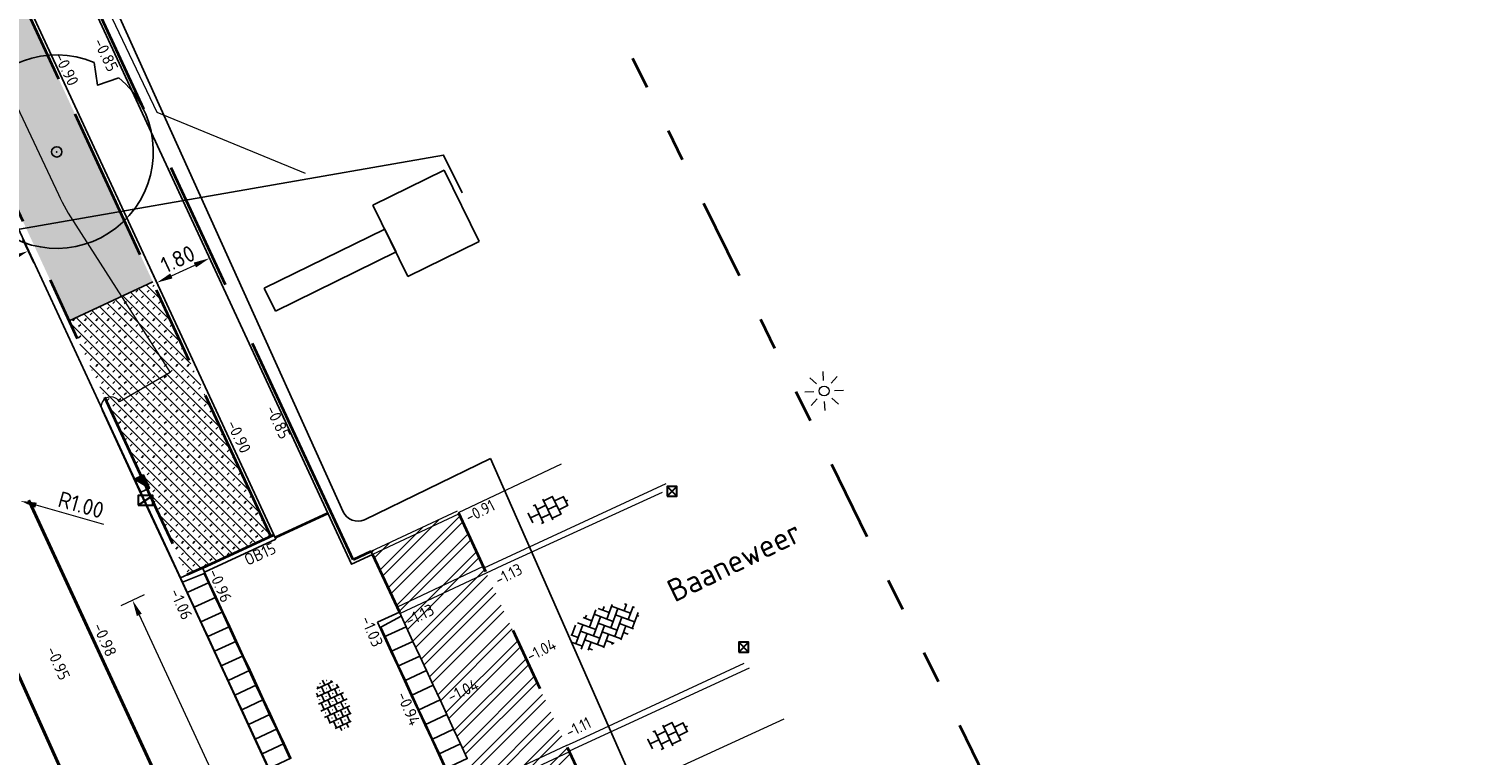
# Model space of a CAD drawing. Header units: metres. Extents: x -1 to 222837, y -2 to 853657.
# Tile 182 of 256: x 111156 to 111201, y 426733 to 426756. Entities that reach past the tile are written whole.
import ezdxf
from ezdxf.enums import TextEntityAlignment as Align

# ---------------------------------------------------------------- set-up
doc = ezdxf.new("R2010")
doc.units = ezdxf.units.M
doc.header["$XCLIPFRAME"] = 0
for name, pattern in [('1-1', [20, 10, -10]), ('AL-TEKENBLADGRENS', [11.5, 2.5, -1.5, 1, -1.5, 1, -1.5, 2.5]), ('VH-OPSLUITBAND_100X200', [16, 8, -2, 4, -2]), ('VH-TROTTOIRBAND_130-150', [15, 5, -2, 2, -2, 2, -2]), ('XX-HIDDEN', [4, 2, -2])]:
    doc.linetypes.add(name, pattern=pattern)
for name, color, linetype in [('A-Herstraten', 7, 'Continuous'), ('A-Maatvoering', 30, 'Continuous'), ('GreenToColour', 30, 'Continuous'), ('Verkeersbord', 7, 'Continuous'), ('X-REF', 7, 'Continuous')]:
    doc.layers.add(name, color=color, linetype=linetype)
for name, color, linetype, lineweight in [('A-TXT-T25', 7, 'Continuous', 25), ('B-ALG', 8, 'Continuous', 5), ('B-ALG_BEstaand asfalt', 8, 'Continuous', 5), ('B-GRS-WERKGRENS', 4, 'WERKGRENS', 25), ('B-Lichtmast', 8, 'Continuous', 5), ('B-OI-RI-GWA_KOLK-S', 30, 'Continuous', 30), ('B-WE-IE-TERREINAFSCHEIDING_KUNSTMATIG_HEKWERK-G', 22, 'IE-TERREINAFSCHEIDING-KUNSTMATIG', 13), ('B-WE-VH-VERHARDING_BETONSTRAATSTEEN-S', 252, 'Continuous', 25), ('B-WE-VH-VERHARDING_TEGEL-S', 252, 'Continuous', 25), ('Inritband', 200, 'Continuous', 25), ('N-GRN-BOOM', 70, 'Continuous', 25), ('N-GRN-BOOM @ 1', 70, 'Continuous', 25), ('N-WE-GR-BOS-A', 42, 'Continuous', 18), ('N-WE-RI-HWA_KOLK-S', 150, 'Continuous', 25), ('N-WE-VH-KANTOPSLUITING_OB 150 250', 140, 'VH-OPSLUITBAND_100X200', 35), ('N-WE-VH-KANTOPSLUITING_OPSLUITBAND_100X200-G VOETPAD', 150, 'VH-OPSLUITBAND_100X200', 35), ('N-WE-VH-KANTOPSLUITING_RWSBAND-G', 210, 'VH-TROTTOIRBAND_130-150', 35), ('N-WE-VH-KANTOPSLUITING_VOORKANT OB 100X200', 7, 'Continuous', 25), ('N-WE-VH-KANTOPSLUITING_VOORKANT OB 150 250', 7, 'Continuous', 25), ('N-WE-VH-KANTOPSLUITING_VOORKANT RWS-BAND', 7, 'Continuous', 25), ('N-WE-VH-MATERIAALGRENS-G', 7, 'XX-HIDDEN', 35), ('N-WE-VH-VERHARDING_TEGEL-S', 7, 'Continuous', 25), ('N-WE-VW-MARKERING_LANGS-G', 7, 'Continuous', 35), ('Openbaar_verlichtingsobject', 1, 'Continuous', 0), ('X-XX-AL-HOOGTELABEL-T25', 7, 'Continuous', 25), ('X-XX-AL-TEKENBLADGRENS-G blad 2', 7, 'AL-TEKENBLADGRENS', 35)]:
    doc.layers.add(name, color=color, linetype=linetype, lineweight=lineweight)
doc.styles.add('NLCS-ISO', font='NLCS-ISO.ttf')
doc.styles.add('NLCS-ISO-ANNOTATIEF-T25', font='NLCS-ISO.ttf', dxfattribs={"height": 2.5})
doc.styles.add('NLCS-ISO-M1000-T25', font='NLCS-ISO.ttf')
doc.styles.add('NLCS-ISO-M200-T35', font='NLCS-ISO.ttf')
doc.styles.add('RPS_18', font='isocp.shx', dxfattribs={"height": 1.8})
doc.linetypes.add('IE-TERREINAFSCHEIDING-KUNSTMATIG', pattern='A,4,[82,NLCS.shx,S=0.75,R=90,X=0,Y=0],4,-2', length=10)
doc.linetypes.add('WERKGRENS', pattern='A,2.5,-1,[133,ltypeshp.shx,S=1,R=0,X=-1,Y=0],-1,2.5', length=7)
doc.dimstyles.new('NLCS-ANNOTATIEF-T25-PIJL', dxfattribs={"dimtxt": 2.5, "dimasz": 2.5, "dimexe": 2, "dimexo": 2, "dimgap": 0.7, "dimtad": 1, "dimzin": 0, "dimdsep": 46, "dimtxsty": 'NLCS-ISO-ANNOTATIEF-T25', "dimcen": 0, "dimdle": 2, "dimclrd": 256, "dimclre": 256, "dimclrt": 256, "dimadec": 5, "dimazin": 0, "dimtfac": 1, "dimtofl": 0, "dimtmove": 1, "dimatfit": 0, "dimfxl": 2, "dimfxlon": 1, "dimtfillclr": 254, "dimtolj": 1, "dimtzin": 0, "dimlwd": 18, "dimlwe": 18, "dimarcsym": 0})
picture_1 = doc.add_image_def('image1.ecw', size_in_pixel=(400001, 250001))
picture_2 = doc.add_image_def('image2.ecw', size_in_pixel=(120000, 80000))
picture_3 = doc.add_image_def('image5.jpg', size_in_pixel=(378, 378))
picture_4 = doc.add_image_def('image15.png', size_in_pixel=(67, 354))

# ---------------------------------------------------------------- blocks, each defined once
blk = doc.blocks.new('SVH-BSS_KEIFORMAAT_KEPER-SO')
at = {"ltscale": 0.1}
for p, q in [((-2.48, 2.48), (-1.48, 1.48)), ((-2.23, 0.74), (-0.21, 2.76)), ((-2.23, 2.23), (-1.85, 2.61)), ((0.22, 2.75), (1.48, 1.48)), ((0.74, 2.23), (1.2, 2.68)), ((0.74, 0.74), (2.45, 2.45)), ((-5.34, 0.88), (-4.45, 0)), ((-5.2, 0.74), (-4.03, 1.91)), ((-5.2, -0.74), (-2.97, 1.48)), ((-4.81, -1.84), (-2.97, 0)), ((-4.56, 1.6), (-4.45, 1.48)), ((-3.71, 0.74), (-1.48, -1.48)), ((-3.6, 2.11), (-1.48, 0)), ((-2.23, -0.74), (0, 1.48)), ((-2.23, -2.23), (0, 0)), ((-0.74, 2.23), (1.48, 0)), ((-0.74, 0.74), (1.48, -1.48)), ((0.74, -0.74), (2.97, 1.48)), ((0.74, -2.23), (2.97, 0)), ((2.23, 2.23), (4.45, 0)), ((2.23, 0.74), (4.45, -1.48)), ((3.71, 0.74), (4.5, 1.53)), ((3.71, -0.74), (5.25, 0.79)), ((4.22, 1.72), (4.45, 1.48)), ((5.2, 0.74), (5.39, 0.55)), ((-5.73, -0.2), (-4.45, -1.48)), ((-3.89, -2.41), (-2.97, -1.48)), ((-3.71, -0.74), (-1.48, -2.97)), ((-3.71, -2.23), (-3.27, -2.67)), ((-1.59, -3.08), (0, -1.48)), ((-0.74, -0.74), (1.48, -2.97)), ((-0.74, -2.23), (0.21, -3.18)), ((1.36, -3.09), (2.97, -1.48)), ((2.23, -0.74), (3.84, -2.36)), ((2.23, -2.23), (2.78, -2.78)), ((3.71, -2.23), (5.57, -0.37)), ((5.2, -0.74), (5.41, -0.95)), ((-0.22, -3.19), (0, -2.97))]:
    blk.add_line(p, q, dxfattribs=at)
at = {"style": 'NLCS-ISO'}
blk.add_attdef('FORMAAT', text='', height=1.8, dxfattribs=at).set_placement((-5.83, -0.22), align=Align.MIDDLE_RIGHT)
blk.add_attdef('KLEUR', text='', height=1.8, dxfattribs=at).set_placement((5.82, -0.22), align=Align.MIDDLE_LEFT)
at = {"style": 'NLCS-ISO', "flags": 1}
blk.add_attdef('FUNCTIE', text='', height=1.8, dxfattribs=at).set_placement((0.12, -3.58), align=Align.MIDDLE_CENTER)
blk = doc.blocks.new('SVH-TEGEL_300X300_DUN_HALFST_KL-SO')
for p, q in [((-3.08, 0.75), (-3, 0.75)), ((-3, -0.83), (-3, 0.83)), ((-3, 0), (-1.5, 0)), ((-1.84, 1.5), (-1.5, 1.5)), ((-1.5, -1.6), (-1.5, 1.6)), ((-1.5, 0.75), (0, 0.75)), ((0, -1.78), (0, 1.78)), ((0, 1.5), (1.5, 1.5)), ((0, 0), (1.5, 0)), ((1.5, -1.6), (1.5, 1.6)), ((1.5, 0.75), (3, 0.75)), ((3, -0.83), (3, 0.83)), ((3, 0), (3.39, 0)), ((-3.08, -0.75), (-3, -0.75)), ((-1.84, -1.5), (-1.5, -1.5)), ((-1.5, -0.75), (0, -0.75)), ((0, -1.5), (1.5, -1.5)), ((1.5, -0.75), (3, -0.75))]:
    blk.add_line(p, q)
at = {"style": 'NLCS-ISO'}
blk.add_attdef('FORMAAT', text='', height=1.8, dxfattribs=at).set_placement((-3.18, 0), align=Align.MIDDLE_RIGHT)
blk.add_attdef('KLEUR', text='', height=1.8, dxfattribs=at).set_placement((3.49, 0), align=Align.MIDDLE_LEFT)
at = {"style": 'NLCS-ISO', "flags": 1}
blk.add_attdef('FUNCTIE', text='', height=1.8, dxfattribs=at).set_placement((0.12, -3.58), align=Align.MIDDLE_CENTER)
blk = doc.blocks.new('inritband zijkant')
at = {"layer": 'Inritband', "flags": 128}
blk.add_lwpolyline([(0, 0.75), (0, 0), (0.5, 0), (0.5, 0.75)], close=True, dxfattribs=at)
blk.add_lwpolyline([(0.144, 0), (0.18, 0.72), (0.5, 0.72)], dxfattribs=at)
blk = doc.blocks.new('inritband tussenstuk')
at = {"layer": 'Inritband', "flags": 128}
blk.add_lwpolyline([(0, 0.75), (0, 0), (0.5, 0), (0.5, 0.75)], close=True, dxfattribs=at)
blk.add_lwpolyline([(0, 0.72), (0.5, 0.72)], dxfattribs=at)
blk = doc.blocks.new('SVH-TEGEL_300X300_DUN_HALFST_STIP-SO')
for p, q in [((-5.66, 0), (-4.5, 0)), ((-5.22, 0.75), (-5.28, 0.75)), ((-5.25, 0.72), (-5.25, 0.78)), ((-4.89, 1.5), (-4.5, 1.5)), ((-4.5, -1.8), (-4.5, 1.8)), ((-4.5, 0.75), (-3, 0.75)), ((-3.72, 1.5), (-3.78, 1.5)), ((-3.75, 1.47), (-3.75, 1.53)), ((-3.75, -0.03), (-3.75, 0.03)), ((-3.7, 2.25), (-3, 2.25)), ((-3, -2.52), (-3, 2.52)), ((-3, 1.5), (-1.5, 1.5)), ((-3, 0), (-1.5, 0)), ((-2.22, 2.25), (-2.28, 2.25)), ((-2.22, 0.75), (-2.28, 0.75)), ((-2.25, 2.22), (-2.25, 2.28)), ((-2.25, 0.72), (-2.25, 0.78)), ((-1.5, -2.87), (-1.5, 2.87)), ((-1.5, 2.25), (0, 2.25)), ((-1.5, 0.75), (0, 0.75)), ((-0.72, 1.5), (-0.78, 1.5)), ((-0.75, 1.47), (-0.75, 1.53)), ((-0.75, -0.03), (-0.75, 0.03)), ((0, -2.97), (0, 2.97)), ((0, 1.5), (1.5, 1.5)), ((0, 0), (1.5, 0)), ((0.78, 2.25), (0.72, 2.25)), ((0.78, 0.75), (0.72, 0.75)), ((0.75, 2.22), (0.75, 2.28)), ((0.75, 0.72), (0.75, 0.78)), ((1.5, -2.87), (1.5, 2.87)), ((1.5, 2.25), (3, 2.25)), ((1.5, 0.75), (3, 0.75)), ((2.28, 1.5), (2.22, 1.5)), ((2.25, 1.47), (2.25, 1.53)), ((2.25, -0.03), (2.25, 0.03)), ((3, -2.52), (3, 2.52)), ((3, 1.5), (4.5, 1.5)), ((3, 0), (4.5, 0)), ((3.78, 0.75), (3.72, 0.75)), ((3.75, 0.72), (3.75, 0.78)), ((4.5, -1.8), (4.5, 1.8)), ((4.5, 0.75), (5.48, 0.75)), ((5.25, -0.03), (5.25, 0.03)), ((-5.22, -0.75), (-5.28, -0.75)), ((-5.25, -0.78), (-5.25, -0.72)), ((-4.89, -1.5), (-4.5, -1.5)), ((-4.5, -0.75), (-3, -0.75)), ((-3.72, 0), (-3.78, 0)), ((-3.72, -1.5), (-3.78, -1.5)), ((-3.75, -1.53), (-3.75, -1.47)), ((-3.7, -2.25), (-3, -2.25)), ((-3, -1.5), (-1.5, -1.5)), ((-2.22, -0.75), (-2.28, -0.75)), ((-2.22, -2.25), (-2.28, -2.25)), ((-2.25, -0.78), (-2.25, -0.72)), ((-2.25, -2.28), (-2.25, -2.22)), ((-1.5, -0.75), (0, -0.75)), ((-1.5, -2.25), (0, -2.25)), ((-0.72, 0), (-0.78, 0)), ((-0.72, -1.5), (-0.78, -1.5)), ((-0.75, -1.53), (-0.75, -1.47)), ((0, -1.5), (1.5, -1.5)), ((0.78, -0.75), (0.72, -0.75)), ((0.78, -2.25), (0.72, -2.25)), ((0.75, -0.78), (0.75, -0.72)), ((0.75, -2.28), (0.75, -2.22)), ((1.5, -0.75), (3, -0.75)), ((1.5, -2.25), (3, -2.25)), ((2.28, 0), (2.22, 0)), ((2.28, -1.5), (2.22, -1.5)), ((2.25, -1.53), (2.25, -1.47)), ((3, -1.5), (4.5, -1.5)), ((3.78, -0.75), (3.72, -0.75)), ((3.75, -0.78), (3.75, -0.72)), ((4.5, -0.75), (5.48, -0.75)), ((5.28, 0), (5.22, 0))]:
    blk.add_line(p, q)
at = {"style": 'NLCS-ISO'}
blk.add_attdef('FORMAAT', text='', height=1.8, dxfattribs=at).set_placement((-5.76, 0), align=Align.MIDDLE_RIGHT)
blk.add_attdef('KLEUR', text='', height=1.8, dxfattribs=at).set_placement((5.58, 0), align=Align.MIDDLE_LEFT)
at = {"style": 'NLCS-ISO', "flags": 1}
blk.add_attdef('FUNCTIE', text='', height=1.8, dxfattribs=at).set_placement((0.12, -3.58), align=Align.MIDDLE_CENTER)
blk = doc.blocks.new('*D212')
at = {"layer": 'A-Maatvoering', "linetype": 'Continuous', "lineweight": 18, "transparency": 16777216}
for p, q in [((111155.64, 426749.125), (111155.976, 426748.4)), ((111153.313, 426747.606), (111155.354, 426748.552)), ((111152.691, 426747.758), (111153.028, 426747.032))]:
    blk.add_line(p, q, dxfattribs=at)
at = {"layer": 'A-Maatvoering', "transparency": 16777216}
for points in [[(111155.319, 426748.628), (111155.389, 426748.477), (111155.808, 426748.763)], [(111153.278, 426747.681), (111153.348, 426747.53), (111152.859, 426747.395)]]:
    blk.add_solid(points, dxfattribs=at)
at = {"layer": 'Defpoints', "color": 0, "transparency": 16777216}
for p in [(111155.444, 426749.547), (111155.808, 426748.763), (111152.495, 426748.18)]:
    blk.add_point(p, dxfattribs=at)
at = {"layer": 'A-Maatvoering', "transparency": 16777216, "insert": (111154.169, 426748.433), "char_height": 0.5, "attachment_point": 5, "rotation": 24.8781, "style": 'NLCS-ISO-ANNOTATIEF-T25'}
blk.add_mtext('\\A1;3.25', dxfattribs=at)
blk = doc.blocks.new('*D276')
at = {"layer": 'A-Maatvoering', "linetype": 'Continuous', "lineweight": 18, "transparency": 16777216}
for p, q in [((111161.598, 426748.178), (111161.261, 426748.904)), ((111159.965, 426747.421), (111159.628, 426748.147)), ((111160.25, 426747.994), (111160.976, 426748.331))]:
    blk.add_line(p, q, dxfattribs=at)
at = {"layer": 'A-Maatvoering', "transparency": 16777216}
for points in [[(111160.941, 426748.406), (111161.011, 426748.255), (111161.43, 426748.541)], [(111160.215, 426748.07), (111160.285, 426747.918), (111159.797, 426747.784)]]:
    blk.add_solid(points, dxfattribs=at)
at = {"layer": 'Defpoints', "color": 0, "transparency": 16777216}
for p in [(111161.43, 426748.541), (111165.83, 426739.052), (111164.197, 426738.294)]:
    blk.add_point(p, dxfattribs=at)
at = {"layer": 'A-Maatvoering', "transparency": 16777216, "insert": (111160.449, 426748.516), "char_height": 0.5, "attachment_point": 5, "rotation": 24.8781, "style": 'NLCS-ISO-ANNOTATIEF-T25'}
blk.add_mtext('\\A1;1.80', dxfattribs=at)
blk = doc.blocks.new('B-SRI-KOLK_STRAAT_300X300-SO')
at = {"color": 0}
for p, q in [((-0.75, 0), (0.75, 1.5)), ((0.75, 0), (-0.75, 1.5))]:
    blk.add_line(p, q, dxfattribs=at)
blk.add_3dface([(-0.75, 0), (0.75, 0), (0.75, 1.5), (-0.75, 1.5)], dxfattribs=at)
blk = doc.blocks.new('B-SRI-KOLK_TROTTOIR-SO')
at = {"color": 0}
blk.add_line((-1.125, 0), (1.125, 1.5), dxfattribs=at)
blk.add_3dface([(-1.125, 0), (1.125, 0), (1.125, 1.5), (-1.125, 1.5)], dxfattribs=at)
blk = doc.blocks.new('N-SRI-KOLK_TROTTOIR-SO')
blk.add_hatch(color=256).paths.add_polyline_path([(1.125, 1.5), (-1.125, 1.5), (-1.125, 0)])
blk.add_line((-1.125, 0), (1.125, 1.5))
at = {"flags": 128}
blk.add_lwpolyline([(-1.125, 0), (1.125, 0), (1.125, 1.5), (-1.125, 1.5)], close=True, dxfattribs=at)
blk = doc.blocks.new('*D487')
at = {"layer": 'A-Maatvoering', "linetype": 'Continuous', "lineweight": 18, "transparency": 16777216}
for p, q in [((111159.408, 426738.12), (111158.682, 426737.783)), ((111159.255, 426737.498), (111164.514, 426726.158)), ((111165.087, 426725.872), (111164.361, 426725.536))]:
    blk.add_line(p, q, dxfattribs=at)
at = {"layer": 'A-Maatvoering', "transparency": 16777216}
for points in [[(111159.331, 426737.533), (111159.18, 426737.463), (111159.045, 426737.951)], [(111164.59, 426726.193), (111164.438, 426726.123), (111164.724, 426725.704)]]:
    blk.add_solid(points, dxfattribs=at)
at = {"layer": 'Defpoints', "color": 0, "transparency": 16777216}
for p in [(111160.532, 426738.641), (111166.211, 426726.394), (111164.724, 426725.704)]:
    blk.add_point(p, dxfattribs=at)
at = {"layer": 'A-Maatvoering', "transparency": 16777216, "insert": (111162.239, 426731.992), "char_height": 0.5, "attachment_point": 5, "rotation": 294.8781, "style": 'NLCS-ISO-ANNOTATIEF-T25'}
blk.add_mtext('\\A1;13.50', dxfattribs=at)
blk = doc.blocks.new('*D1823')
at = {"layer": 'A-TXT-T25', "linetype": 'Continuous', "lineweight": 18, "transparency": 16777216}
blk.add_line((111158.156, 426740.301), (111156.058, 426740.893), dxfattribs=at)
at = {"layer": 'A-TXT-T25', "transparency": 16777216}
blk.add_solid([(111156.081, 426740.973), (111156.035, 426740.813), (111155.577, 426741.028)], dxfattribs=at)
at = {"layer": 'Defpoints', "color": 0, "transparency": 16777216}
for p in [(111154.614, 426741.3), (111155.577, 426741.028)]:
    blk.add_point(p, dxfattribs=at)
at = {"layer": 'A-TXT-T25', "transparency": 16777216, "insert": (111157.454, 426740.905), "char_height": 0.5, "attachment_point": 5, "rotation": 344.2632, "style": 'NLCS-ISO-ANNOTATIEF-T25'}
blk.add_mtext('\\A1;R1.00', dxfattribs=at)
blk = doc.blocks.new('bestaand lichtmast')
at = {"layer": 'B-Lichtmast'}
for p, q in [((-0.08, 1.62), (-0.14, 3)), ((-2.22, 2.02), (-1.2, 1.09)), ((1.09, 1.2), (2.02, 2.22)), ((1.62, 0.08), (3, 0.14)), ((-3, -0.14), (-1.62, -0.08)), ((-2.02, -2.22), (-1.09, -1.2)), ((0.14, -3), (0.08, -1.62)), ((1.2, -1.09), (2.22, -2.02))]:
    blk.add_line(p, q, dxfattribs=at)
blk.add_circle((0, 0), 0.77, dxfattribs=at)
blk = doc.blocks.new('*U2079')
at = {"flags": 128}
blk.add_lwpolyline([(4.82, 5.74), (3.15, 5.17), (2.89, 6.92, 13.158116)], format="xyb", close=True, dxfattribs=at)
blk.add_circle((0, 0), 0.4)
blk.add_point((0, 0))
blk = doc.blocks.new('*U2734')
at = {"layer": 'N-GRN-BOOM @ 1', "xscale": 0.4, "yscale": 0.4, "zscale": 0.4}
blk.add_blockref('*U2079', (111156.699, 426751.834), dxfattribs=at)

msp = doc.modelspace()

# ---------------------------------------------------------------- hatches: boundary and pattern name
at = {"layer": 'A-Herstraten', "transparency": 33554559}
h = msp.add_hatch(dxfattribs=at)
h.set_pattern_fill('ANSI32', color=256, scale=0.3, style=0)
h.set_pattern_definition([(45, (107770.70876, 433861.11063), (-0.404111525, 0.404111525), []), (45, (107770.97817, 433861.11063), (-0.404111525, 0.404111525), [])])
h.paths.add_polyline_path([(111170.6656, 426730.2603), (111173.3769, 426731.5323), (111173.3483, 426731.5728), (111169.1329, 426740.6571), (111169.0977, 426740.7118), (111166.4276, 426739.4592), (111167.3065, 426737.5858), (111169.8276, 426732.1411)])
at = {"layer": 'GreenToColour', "transparency": 33554559}
h = msp.add_hatch(dxfattribs=at)
h.set_pattern_fill('AGR-PLANTGATVERBETERING_02', color=256, style=0, pattern_type=2)
h.set_pattern_definition([(135, (106543.32906, 432801.75638), (-0.176776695, -0.176776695), []), (45, (106543.32906, 432801.91638), (-0.176776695, 0.176776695), [0.09, -0.16])])
h.paths.add_polyline_path([(111159.675, 426747.8087), (111157.0809, 426746.6057), (111160.7314, 426738.7334), (111161.2122, 426738.9564), (111163.3255, 426739.9364)])
at = {"layer": 'N-WE-GR-BOS-A', "transparency": 33554559}
h = msp.add_hatch(dxfattribs=at)
h.set_pattern_fill('AGR-BOSPLANTSOEN', color=102, scale=0.2, style=0, pattern_type=2)
h.set_pattern_definition([(296.09632, (111110.65742, 426755.1903), (0.26758747, -0.09163486), [0.24, -0.16]), (26.0963, (111110.6384, 426755.0473), (-0.351905, 0.718445), [0.16, -0.24]), (26.0963, (111110.90595, 426754.9557), (-0.351905, 0.718445), [0.16, -0.24]), (26.0963, (111110.8502, 426754.7057), (-0.351905, 0.718445), [0.08, -0.32]), (26.0963, (111111.1178, 426754.6141), (-0.351905, 0.718445), [0.08, -0.32])])
edge = h.paths.add_edge_path()
edge.add_line((111157.0809, 426746.6057), (111159.675, 426747.8087))
edge.add_line((111159.675, 426747.8087), (111137.5894, 426795.4357))
edge.add_line((111137.5894, 426795.4357), (111135.133, 426798.5567))
edge.add_line((111135.133, 426798.5567), (111132.7163, 426800.3054))
edge.add_line((111132.7163, 426800.3054), (111128.1732, 426794.0266))
edge.add_arc((111078.3501, 426741.7448), 72.22, 24.878104, 46.379434, ccw=False)
edge.add_line((111143.8685, 426772.127), (111148.8392, 426761.4077))
edge.add_line((111148.8392, 426761.4077), (111155.231, 426750.5948))
edge.add_line((111155.231, 426750.5948), (111157.0809, 426746.6057))

# ---------------------------------------------------------------- linework, layer by layer
at = {"flags": 128}
msp.add_lwpolyline([(111166.47, 426739.3686), (111166.4276, 426739.4592)], dxfattribs=at)
at = {"layer": 'B-ALG'}
for points in [[(111172.314, 426742.16), (111169.1253, 426740.6535)], [(111175.558, 426741.555), (111169.926, 426738.9481)], [(111175.441, 426741.288), (111170.637, 426739.089), (111169.9981, 426738.7926)], [(111172.4765, 426733.4516), (111172.777, 426733.591), (111177.982, 426736)], [(111172.5554, 426733.2816), (111172.859, 426733.424), (111178.148, 426735.859)], [(111173.3483, 426731.5728), (111175.715, 426732.671), (111179.215, 426734.284)]]:
    msp.add_lwpolyline(points, dxfattribs=at)
at = {"layer": 'B-ALG', "flags": 128}
for points in [[(111169.0977, 426740.7118), (111166.4276, 426739.4592)], [(111169.1402, 426740.6213), (111166.47, 426739.3686)], [(111169.9047, 426738.9917), (111167.2345, 426737.7391)], [(111169.9981, 426738.7926), (111167.3277, 426737.5398)], [(111172.4765, 426733.4516), (111169.8018, 426732.1968)], [(111172.57, 426733.2524), (111169.8953, 426731.9976)]]:
    msp.add_lwpolyline(points, dxfattribs=at)
at = {"layer": 'B-ALG_BEstaand asfalt', "flags": 128}
msp.add_lwpolyline([(111155.477, 426753.234), (111156.752, 426750.516), (111156.8086, 426750.397), (111156.8673, 426750.279), (111156.928, 426750.162), (111156.9904, 426750.0466), (111157.0547, 426749.9322), (111157.121, 426749.819), (111160.2104, 426745.0005), (111158.639, 426744.09), (111158.6031, 426744.1429), (111158.5568, 426744.1869), (111158.5022, 426744.22), (111158.4418, 426744.2407), (111158.3783, 426744.2481), (111158.3148, 426744.2417), (111158.254, 426744.222), (111158.1965, 426744.188), (111158.148, 426744.1421), (111158.111, 426744.0866), (111158.0872, 426744.0242), (111158.078, 426743.9581), (111158.0837, 426743.8916), (111158.104, 426743.828), (111159.36, 426741.096), (111160.405, 426738.867), (111162.017, 426735.398), (111163.413, 426732.367)], dxfattribs=at)
at = {"layer": 'B-GRS-WERKGRENS', "flags": 128}
msp.add_lwpolyline([(110696.0424, 426984.6552), (110683.8611, 426993.0575), (110681.5434, 426989.648), (110647.8047, 426943.6556), (110640.0829, 426933.4366), (110631.1128, 426920.9005, 0.1052077), (110625.3199, 426903.2705), (110623.1195, 426903.1135), (110622.8302, 426899.1404), (110622.8257, 426889.069), (110624.314, 426881.9131), (110619.9478, 426879.8593), (110610.3848, 426873.2075), (110605.3942, 426863.2003), (110609.4478, 426861.4866), (110615.1856, 426858.5041), (110624.3283, 426850.7908), (110624.9802, 426851.6022), (110633.8741, 426844.4563), (110643.0504, 426836.1435), (110655.3674, 426823.3669), (110656.8702, 426821.845), (110655.5569, 426820.1319), (110651.9971, 426815.8251), (110661.0857, 426808.031), (110673.7143, 426797.8916), (110678.9933, 426800.935), (110682.0087, 426797.6368), (110681.3441, 426795.8887), (110682.3406, 426793.9995), (110688.6092, 426792.8127), (110694.4162, 426788.3905), (110707.3498, 426779.7534), (110715.9972, 426773.9651), (110732.7151, 426767.339), (110745.7247, 426763.2028), (110771.1914, 426758.373, 0.0609615), (110771.6742, 426758.3185), (110776.6174, 426758.3652, 0.2032449), (110778.0492, 426758.9882), (110779.3918, 426760.4028), (110780.9873, 426760.4434), (110817.1705, 426756.6066), (110816.6589, 426751.3461), (110815.9469, 426746.519), (110856.8361, 426742.5539), (110868.464, 426743.0015), (110903.6966, 426739.1644), (110904.3848, 426743.7349), (110908.755, 426743.0671), (110933.5332, 426740.8075), (110948.0408, 426738.8473), (110947.4256, 426740.8728), (110946.1413, 426744.2355), (110945.7955, 426745.6803), (110945.6322, 426748.1471), (110946.284, 426749.2657), (110950.55, 426751.1074), (110955.1425, 426754.8833), (110957.03, 426770.6443, -0.1858071), (110962.3439, 426783.753), (110989.6664, 426800.1273), (111094.2752, 426788.8928), (111096.9393, 426786.2536), (111113.387, 426770.3931), (111118.0944, 426765.9923), (111122.4936, 426760.6996), (111125.9314, 426762.8446), (111132.5526, 426748.3003), (111130.756, 426746.1019), (111135.8274, 426730.5828), (111138.6736, 426726.3465), (111145.5036, 426725.3036), (111154.9471, 426706.8249), (111165.7603, 426690.152), (111168.851, 426684.8194, -0.4623624), (111168.5963, 426684.1014), (111167.0071, 426683.4965, 0.420484), (111166.7216, 426682.8413), (111168.1987, 426679.1971, 0.4081062), (111168.8402, 426678.9177), (111171.0563, 426679.7624, -0.3865109), (111171.6824, 426679.5171), (111181.5181, 426659.6501, -0.0508334), (111182.4436, 426652.4704), (111182.0314, 426643.923, 0.1424738), (111183.8712, 426635.0932), (111183.4465, 426634.9245, 0.4355486), (111183.181, 426634.2421), (111186.4656, 426627.4501, 0.391009), (111187.0968, 426627.2017), (111187.7695, 426627.4631, -0.6217047), (111188.6778, 426626.8695), (111191.3536, 426623.2086), (111193.4941, 426621.7053, 0.0312453), (111201.9852, 426616.7325), (111203.0999, 426614.7511), (111204.682, 426609.1244), (111214.9386, 426601.3343), (111217.1204, 426598.7395), (111225.8995, 426589.0359), (111234.1322, 426582.7269), (111239.4891, 426579.6722), (111245.6835, 426577.3486), (111253.4749, 426571.9169), (111263.6, 426564.0526), (111282.5854, 426548.9024), (111301.6692, 426532.7467, 0.3053725), (111302.2245, 426532.6856), (111306.0353, 426534.6841, -0.2980823), (111306.5802, 426534.6315), (111324.4609, 426520.2968), (111328.5947, 426517.3176), (111334.5617, 426512.1897), (111347.6676, 426496.9046), (111348.8032, 426495.5161), (111350.8304, 426490.6816), (111350.3674, 426489.5288), (111350.1567, 426488.113), (111358.3017, 426484.7489), (111354.8474, 426480.6644), (111368.3123, 426468.1831), (111377.3553, 426476.996, 0.1363374), (111383.9435, 426482.7516), (111385.2075, 426486.335, 0.1290898), (111392.5323, 426491.085), (111402.9598, 426500.6813), (111414.8163, 426512.1936), (111417.8476, 426515.9853), (111419.2589, 426514.9338), (111421.3759, 426518.0123), (111420.2224, 426518.9196), (111422.81, 426522.1924), (111426.863, 426530.0682, 0.0350706), (111434.8335, 426544.8206), (111439.2413, 426554.0134, -0.0523081), (111448.8827, 426568.1194, -0.040521), (111456.7487, 426576.4924, -0.0466952), (111473.4248, 426590.6198), (111485.5951, 426597.7662, -0.0126767), (111492.9285, 426600.958), (111508.0649, 426606.5204, 0.4105065), (111508.3639, 426607.1562), (111505.5678, 426615.0734, 0.4168207), (111504.9257, 426615.3769, 0.0905865), (111453.5553, 426585.3427, 0.0753554), (111438.7111, 426569.8858), (111431.5958, 426575.2906), (111449.9864, 426597.6332, -0.0167918), (111466.0879, 426610.5482, -0.0557367), (111491.1449, 426625.909), (111496.7623, 426628.282), (111500.0134, 426627.408), (111496.8382, 426635.2441, 0.4365131), (111496.1526, 426635.5043), (111483.8851, 426629.4186), (111469.1011, 426620.6492), (111459.7603, 426613.6987), (111449.6345, 426605.6254), (111441.1156, 426596.9369), (111429.1984, 426582.1603), (111431.0516, 426580.4575), (111406.3855, 426549.5491), (111397.0353, 426537.6586), (111395.2825, 426538.9636), (111392.9955, 426535.9501), (111394.7182, 426534.652), (111385.0563, 426522.0908), (111383.9989, 426523.6376), (111382.3412, 426528.1461), (111377.4375, 426522.2271), (111374.2352, 426518.6692), (111371.5931, 426517.349), (111368.7588, 426516.8835, -0.1652702), (111368.4414, 426516.9363), (111351.2649, 426526.1508), (111324.3951, 426546.666, -0.3657024), (111324.2558, 426547.2959), (111327.3573, 426553.7283), (111318.6307, 426557.5297), (111316.993, 426553.8053, -0.292044), (111316.5453, 426553.5067), (111315.0912, 426553.4777, -0.1776704), (111314.7655, 426553.5899), (111310.1408, 426557.3558), (111311.2887, 426558.5858), (111304.2587, 426562.7405), (111301.5045, 426560.4492), (111295.9509, 426564.4743), (111281.0543, 426575.6912), (111258.9288, 426592.957), (111249.3591, 426601.8548, -0.343865), (111248.8513, 426603.8594), (111251.0811, 426609.1697), (111244.5637, 426612.1342), (111243.3013, 426609.3809, -0.38751), (111240.247, 426608.7097), (111235.9586, 426611.3734), (111222.8523, 426621.7349, -0.1019607), (111210.3565, 426637.5663), (111200.0165, 426658.1073), (111201.4139, 426658.6408), (111199.3001, 426663.2598), (111197.9906, 426662.7333), (111191.4076, 426676.6319), (111174.4849, 426716.3816), (111175.4097, 426716.7231), (111171.0205, 426729.4174), (111175.0412, 426731.185), (111170.1325, 426742.3426), (111166.2238, 426740.4392, -0.410464), (111165.5682, 426740.6918), (111138.6135, 426800.3934), (111133.3697, 426808.996), (111125.2446, 426812.7715), (111122.0804, 426814.7113), (111120.4075, 426811.7274), (111112.4651, 426815.0539), (111113.977, 426818.0228), (111102.5934, 426823.5257), (111102.2145, 426825.6444), (111101.5386, 426826.104), (111098.4509, 426820.0386), (111098.1228, 426816.7559, -0.4783147), (111097.1304, 426815.9869), (111079.7528, 426814.8965), (111037.4827, 426818.9619), (111036.1483, 426820.676), (111025.3219, 426821.8651, -0.5882687), (111024.7204, 426822.5699), (111025.1154, 426826.7463), (111011.1397, 426828.3732), (111010.5098, 426823.377), (110975.0569, 426827.1641, -0.4227405), (110973.7842, 426826.145), (110972.2564, 426826.4378), (110959.5596, 426833.3734), (110958.1603, 426830.409), (110957.3954, 426829.099), (110954.2397, 426830.6759, 0.4177603), (110954.0263, 426831.7812), (110953.0451, 426832.2923), (110947.7288, 426821.8867, 0.3948319), (110948.0794, 426820.5624), (110946.5009, 426817.2404, 0.3462481), (110946.8876, 426815.8708), (110948.0794, 426815.2823), (110932.6313, 426785.3128), (110928.0532, 426787.6811), (110926.0816, 426783.9946), (110917.98, 426788.1352), (110915.9109, 426784.42), (110924.7467, 426780.0296), (110923.0733, 426776.8554, -0.3567778), (110920.2972, 426775.4672), (110916.1875, 426776.0072), (110915.9141, 426771.5714), (110913.7365, 426768.8555), (110905.8767, 426769.8295), (110900.4014, 426769.4949), (110863.1263, 426773.5086), (110863.2476, 426775.3474), (110848.047, 426776.8987), (110848.3121, 426779.5808), (110834.4844, 426781.2506), (110832.1514, 426778.2107), (110815.8574, 426780.0038), (110815.8584, 426779.1503), (110801.2397, 426780.3392), (110782.6093, 426782.222), (110759.4143, 426784.7077), (110754.5988, 426785.9779), (110742.745, 426787.1149, -0.0827147), (110722.469, 426795.3305), (110715.9744, 426799.6762), (110697.6211, 426814.5447), (110698.7305, 426815.8539), (110693.1992, 426820.2996), (110694.4011, 426821.1956), (110690.4312, 426824.4068), (110689.2759, 426823.1938), (110680.9801, 426829.6825), (110667.8024, 426840.4947), (110648.298, 426856.8491), (110644.9707, 426860.4465), (110640.9767, 426865.7977, -0.1510224), (110633.0251, 426899.4367), (110633.3008, 426902.589), (110632.0835, 426902.7381, -0.0338708), (110634.6762, 426913.6872, -0.0642324), (110643.7421, 426928.4733), (110681.0035, 426978.4881), (110692.6868, 426980.9045)], format="xyb", close=True, dxfattribs=at)
at = {"layer": 'B-WE-IE-TERREINAFSCHEIDING_KUNSTMATIG_HEKWERK-G', "flags": 128}
msp.add_lwpolyline([(111164.398, 426751.162), (111159.805, 426753.054), (111147.102, 426779.687), (111138.198, 426799.864)], dxfattribs=at)
at = {"layer": 'GreenToColour', "transparency": 33554585, "flags": 128}
msp.add_lwpolyline([(111157.0809, 426746.6057), (111159.675, 426747.8087)], dxfattribs=at)
at = {"layer": 'N-WE-VH-KANTOPSLUITING_OB 150 250', "ltscale": 0.7, "flags": 128}
msp.add_lwpolyline([(111161.2122, 426738.9564), (111163.4162, 426739.9784)], dxfattribs=at)
at = {"layer": 'N-WE-VH-KANTOPSLUITING_OPSLUITBAND_100X200-G VOETPAD', "flags": 128}
for points in [[(111166.4276, 426739.4592), (111165.8722, 426739.1986), (111139.3055, 426796.489), (111136.5318, 426800.0132), (111130.6568, 426804.2641)], [(111161.2122, 426738.9564), (111160.7314, 426738.7334)]]:
    msp.add_lwpolyline(points, dxfattribs=at)
at = {"layer": 'N-WE-VH-KANTOPSLUITING_OPSLUITBAND_100X200-G VOETPAD', "ltscale": 0.6, "flags": 128}
msp.add_lwpolyline([(111163.3255, 426739.9364), (111137.5894, 426795.4357), (111135.133, 426798.5567), (111129.606, 426802.5558)], dxfattribs=at)
at = {"layer": 'N-WE-VH-KANTOPSLUITING_RWSBAND-G', "flags": 128}
msp.add_lwpolyline([(111127.0618, 426795.0637, -0.099405), (111143.8685, 426772.127), (111148.8392, 426761.4077), (111155.231, 426750.5948), (111159.7903, 426740.763), (111160.7314, 426738.7334)], format="xyb", dxfattribs=at)
at = {"layer": 'N-WE-VH-KANTOPSLUITING_VOORKANT OB 100X200', "flags": 128}
for points in [[(111166.47, 426739.3686), (111165.8237, 426739.0654), (111139.2197, 426796.4364), (111136.4619, 426799.9404), (111130.5982, 426804.1831)], [(111129.5836, 426802.6955), (111135.2029, 426798.6295), (111137.6752, 426795.4884), (111163.4793, 426739.8423)]]:
    msp.add_lwpolyline(points, dxfattribs=at)
at = {"layer": 'N-WE-VH-KANTOPSLUITING_VOORKANT OB 150 250', "flags": 128}
msp.add_lwpolyline([(111161.2753, 426738.8203), (111163.4793, 426739.8423)], dxfattribs=at)
at = {"layer": 'N-WE-VH-KANTOPSLUITING_VOORKANT RWS-BAND', "flags": 128}
msp.add_lwpolyline([(110847.5055, 426772.6313), (110900.5174, 426767.0487, 0.3169914), (110940.7621, 426789.5083, -0.3166094), (110997.0273, 426820.9597), (111007.4046, 426819.8815), (111027.4729, 426817.7963), (111088.029, 426811.5043, -0.1033162), (111116.0716, 426802.539, -0.0084798), (111118.167, 426801.3049, -0.0291658), (111124.3225, 426797.1573, -0.1114675), (111143.6689, 426772.0344), (111148.6442, 426761.3052), (111155.0361, 426750.4923), (111159.5907, 426740.6704), (111167.1636, 426724.3397), (111170.9843, 426716.1004), (111194.9636, 426664.3897), (111198.9736, 426655.7422), (111206.8489, 426638.7594, 0.0606981), (111213.6256, 426627.8404, 0.0298473), (111217.9876, 426622.4097, 0.0606981), (111227.1879, 426613.4374), (111238.6806, 426604.6715)], format="xyb", dxfattribs=at)
at = {"layer": 'N-WE-VH-MATERIAALGRENS-G', "flags": 128}
for points in [[(111163.4871, 426739.9011), (111165.0913, 426740.645)], [(111169.1329, 426740.6571), (111173.3483, 426731.5728)], [(111166.47, 426739.3686), (111167.3065, 426737.5858)]]:
    msp.add_lwpolyline(points, dxfattribs=at)
at = {"layer": 'N-WE-VW-MARKERING_LANGS-G', "linetype": '1-1', "ltscale": 0.5, "const_width": 0.1, "flags": 128}
for points in [[(111166.5287, 426717.9341), (111155.8315, 426741.0502)], [(111164.1662, 426717.0704), (111158.1808, 426729.71), (111153.5425, 426740.0257)]]:
    msp.add_lwpolyline(points, dxfattribs=at)
at = {"layer": 'Verkeersbord', "flags": 128}
msp.add_lwpolyline([(111150.9207, 426748.6375), (111168.6762, 426751.7351), (111169.2472, 426750.5695)], dxfattribs=at)
at = {"layer": 'X-XX-AL-TEKENBLADGRENS-G blad 2', "color": 4, "flags": 128}
msp.add_lwpolyline([(111137.1341, 426831.0759), (111239.9784, 426621.1105), (111181.3136, 426592.3756), (111078.4694, 426802.341)], close=True, dxfattribs=at)

# ---------------------------------------------------------------- block references
at = {"layer": 'B-OI-RI-GWA_KOLK-S', "xscale": 0.1999999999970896, "yscale": 0.1999999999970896, "zscale": 0.1999999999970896}
for name, p in [('B-SRI-KOLK_STRAAT_300X300-SO', (111175.75, 426741.175, -1.126)), ('B-SRI-KOLK_STRAAT_300X300-SO', (111175.75, 426741.175, -1.126)), ('B-SRI-KOLK_TROTTOIR-SO', (111159.45, 426740.892, -1.103)), ('B-SRI-KOLK_TROTTOIR-SO', (111159.45, 426740.892, -1.103)), ('B-SRI-KOLK_STRAAT_300X300-SO', (111177.963, 426736.348, -1.12)), ('B-SRI-KOLK_STRAAT_300X300-SO', (111177.963, 426736.348, -1.12))]:
    msp.add_blockref(name, p, dxfattribs=at)
at = {"layer": 'B-WE-VH-VERHARDING_BETONSTRAATSTEEN-S', "xscale": 0.2, "yscale": 0.2, "rotation": 24.82109331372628}
msp.add_blockref('SVH-BSS_KEIFORMAAT_KEPER-SO', (111173.6541, 426737.1737), dxfattribs=at)
at = {"layer": 'B-WE-VH-VERHARDING_TEGEL-S', "xscale": 0.2, "yscale": 0.2, "zscale": 0.2, "rotation": 25.65570643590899}
for p in [(111171.9053, 426740.7596), (111175.6131, 426733.761)]:
    msp.add_blockref('SVH-TEGEL_300X300_DUN_HALFST_KL-SO', p, dxfattribs=at)
at = {"layer": 'Inritband'}
for name, p, rotation in [('inritband zijkant', (111160.5318, 426738.6409), 294.8781039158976), ('inritband tussenstuk', (111160.7422, 426738.1873), 294.8781039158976), ('inritband tussenstuk', (111160.9525, 426737.7337), 294.8781039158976), ('inritband tussenstuk', (111161.1629, 426737.2801), 294.8781039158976), ('inritband tussenstuk', (111161.3732, 426736.8265), 294.8781039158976), ('inritband tussenstuk', (111167.7266, 426736.6783), 114.8468873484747), ('inritband tussenstuk', (111161.5836, 426736.3729), 294.8781039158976), ('inritband tussenstuk', (111167.9367, 426736.2246), 114.8468873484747), ('inritband tussenstuk', (111161.7939, 426735.9193), 294.8781039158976), ('inritband tussenstuk', (111168.1468, 426735.7709), 114.8468873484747), ('inritband tussenstuk', (111162.0042, 426735.4657), 294.8781039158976), ('inritband tussenstuk', (111168.3569, 426735.3172), 114.8468873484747), ('inritband tussenstuk', (111162.2146, 426735.0121), 294.8781039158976), ('inritband tussenstuk', (111168.567, 426734.8634), 114.8468873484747), ('inritband tussenstuk', (111162.4249, 426734.5585), 294.8781039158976), ('inritband tussenstuk', (111168.7771, 426734.4097), 114.8468873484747), ('inritband tussenstuk', (111162.6353, 426734.1048), 294.8781039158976), ('inritband tussenstuk', (111168.9872, 426733.956), 114.8468873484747), ('inritband tussenstuk', (111162.8456, 426733.6512), 294.8781039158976), ('inritband tussenstuk', (111169.1973, 426733.5023), 114.8468873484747), ('inritband tussenstuk', (111163.056, 426733.1976), 294.8781039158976), ('inritband tussenstuk', (111169.4074, 426733.0486), 114.8468873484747)]:
    msp.add_blockref(name, p, dxfattribs=dict(at, rotation=rotation))
at = {"layer": 'Inritband', "xscale": -1, "rotation": 114.8468873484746}
msp.add_blockref('inritband zijkant', (111167.3065, 426737.5858, 2.1438), dxfattribs=at)
at = {"layer": 'N-GRN-BOOM'}
msp.add_blockref('*U2734', (0, 0), dxfattribs=at)
at = {"layer": 'N-WE-RI-HWA_KOLK-S', "xscale": 0.2, "yscale": 0.2, "zscale": 0.2, "rotation": 295.5694668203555}
msp.add_blockref('N-SRI-KOLK_TROTTOIR-SO', (111159.2074, 426741.4969), dxfattribs=at)
at = {"layer": 'N-WE-VH-VERHARDING_TEGEL-S', "xscale": 0.15, "yscale": 0.15, "zscale": 0.15, "rotation": 294.7762264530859}
msp.add_blockref('SVH-TEGEL_300X300_DUN_HALFST_STIP-SO', (111165.2839, 426734.7068), dxfattribs=at)
at = {"layer": 'Openbaar_verlichtingsobject', "color": 1, "lineweight": 13, "xscale": 0.2, "yscale": 0.2, "zscale": 0.2}
msp.add_blockref('bestaand lichtmast', (111180.4558, 426744.4304), dxfattribs=at)

# ---------------------------------------------------------------- texts
at = {"layer": 'B-ALG', "linetype": 'Continuous', "lineweight": -3, "style": 'RPS_18'}
for s, rotation, p in [('-0.91', 26.91616, (111169.516, 426740.2438)), ('-1.13', 26.91616, (111170.429, 426738.3)), ('-1.04', 27.09401, (111171.4111, 426735.9374)), ('-1.11', 26.07133, (111172.6113, 426733.5835))]:
    msp.add_text(s, height=0.36, rotation=rotation, dxfattribs=at).set_placement(p, align=Align.BOTTOM_LEFT)
at = {"layer": 'B-ALG', "insert": (111177.6705, 426739.1617), "char_height": 0.7, "attachment_point": 5, "rotation": 25.92558, "style": 'NLCS-ISO-M200-T35'}
msp.add_mtext('Baaneweer', dxfattribs=at)
at = {"layer": 'X-XX-AL-HOOGTELABEL-T25', "char_height": 0.36, "attachment_point": 1, "style": 'NLCS-ISO-M1000-T25'}
for s, insert, rotation in [('-0.85', (111158.1465, 426755.4043), 295.92401), ('-0.90', (111156.9351, 426754.9486), 295.92401), ('-0.85', (111163.4797, 426744.0289), 295.92401), ('-0.90', (111162.2683, 426743.5732), 295.92401), ('OB15', (111162.4589, 426739.3399), 24.57261), ('\\pt0.72;-0.96', (111161.7031, 426738.9676), 294.05192), ('\\pt0.72;-1.06', (111160.5139, 426738.3588), 294.05192), ('\\pt0.72;-1.13', (111167.4416, 426737.4523), 26.05539), ('\\pt0.72;-1.03', (111166.4304, 426737.511), 293.25566), ('\\pt0.72;-0.98', (111158.1315, 426737.2991), 294.05192), ('\\pt0.72;-0.95', (111156.6904, 426736.5638), 294.05192), ('\\pt0.72;-1.04', (111168.7464, 426735.0964), 26.05539), ('\\pt0.72;-0.94', (111167.5457, 426735.1625), 293.25566)]:
    msp.add_mtext_dynamic_manual_height_columns(s, width=2.935624, gutter_width=2.5, heights=[0], dxfattribs=dict(at, insert=insert, rotation=rotation))

# ---------------------------------------------------------------- dimensions: what is measured, and where the dimension line sits
at = {"layer": 'A-Maatvoering'}
for p1, p2, distance, picture, middle in [((111152.4953, 426748.1802, -0.44), (111155.4438, 426749.5475, -0.44), -0.8652, '*D212', (111154.1695, 426748.4327, -0.44)), ((111164.1972, 426738.2943, -0.33), (111165.8302, 426739.0515, -0.33), 10.4601, '*D276', (111160.4492, 426748.5162, -0.33)), ((111160.5318, 426738.6409, -0.12), (111166.2111, 426726.3936, -0.12), -1.6389, '*D487', (111162.2385, 426731.9919, -0.12))]:
    dim = msp.add_aligned_dim(p1=p1, p2=p2, distance=distance, dimstyle='NLCS-ANNOTATIEF-T25-PIJL', dxfattribs=at)
    dim.commit()
    dim.dimension.update_dxf_attribs({"geometry": picture, "text_midpoint": middle})
at = {"layer": 'A-TXT-T25'}
dim = msp.add_radius_dim(center=(111154.6142, 426741.2996, -0.1), mpoint=(111155.5767, 426741.0283, -0.1), dimstyle='NLCS-ANNOTATIEF-T25-PIJL', dxfattribs=at)
dim.commit()
dim.dimension.update_dxf_attribs({"geometry": '*D1823', "text_midpoint": (111157.4535, 426740.9047, -0.1)})

# ---------------------------------------------------------------- pictures from other files: only their frames are drawn
at = {"layer": 'Verkeersbord'}
image = msp.add_image(picture_3, insert=(111166.4854, 426750.1837, -6.4024), size_in_units=(2.461, 2.461), rotation=-63.90368, dxfattribs=at)
image.dxf.flags = 7
image = msp.add_image(picture_4, insert=(111163.1219, 426747.6135, -6.4024), size_in_units=(0.7878, 4.1625), rotation=-63.90368, dxfattribs=at)
image.dxf.flags = 7
at = {"layer": 'X-REF'}
image = msp.add_image(picture_1, insert=(100000.0001, 424999.9001), size_in_units=(40000, 25000.0375), dxfattribs=at)
image.set_boundary_path([(93497.8255, 208977.5368), (156894.5073, 250000.5)])
image = msp.add_image(picture_2, insert=(109499.5231, 424999.9595), size_in_units=(6001.8618, 4001.2412), dxfattribs=at)
image.dxf.flags = 7

doc.saveas('drawing.dxf')
